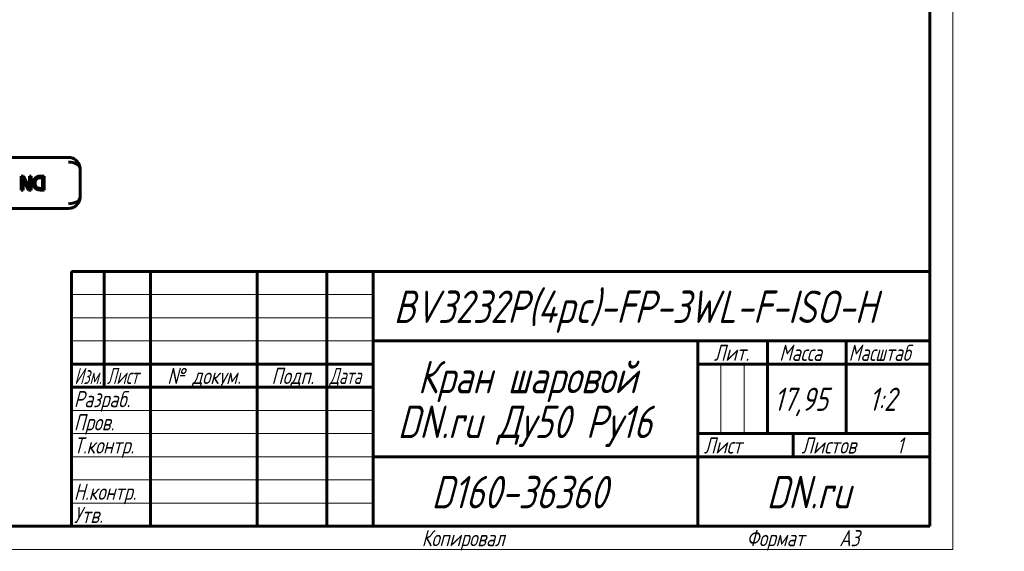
# Model space of a CAD drawing. Header units: millimetres. Extents: x 0 to 431, y 0 to 297.
# Tile 4 of 5: x 219 to 431, y 0 to 114. Entities that reach past the tile are written whole.
import ezdxf

# ---------------------------------------------------------------- set-up
doc = ezdxf.new("R2010")
doc.units = ezdxf.units.MM
doc.linetypes.add('K5LT_BASIC', pattern=[0])
doc.linetypes.add('K5LT_THIN', pattern=[0])
doc.layers.add('Системный слой (1)', color=251, linetype='Continuous', true_color=0x6c6c6c)
doc.styles.add('KTEXTSTYLE', font='txt', dxfattribs={"width": 0.96, "height": 5})

# ---------------------------------------------------------------- blocks, each defined once
blk = doc.blocks.new('U56')
at = {"color": 7, "linetype": 'K5LT_THIN', "lineweight": 18, "true_color": 0xffffff}
for p, q in [((420, 297), (420, 0)), ((230, 55), (295, 55)), ((230, 50), (295, 50)), ((230, 45), (295, 45)), ((369.96, 25), (369.96, 40)), ((374.98, 25), (374.98, 40)), ((230, 30), (295, 30)), ((230, 25), (295, 25)), ((230, 20), (295, 20)), ((230, 15), (295, 15)), ((230, 10), (295, 10)), ((420, 0), (0, 0))]:
    blk.add_line(p, q, dxfattribs=at)
at = {"color": 143, "linetype": 'K5LT_BASIC', "lineweight": 60, "true_color": 0x33acca}
for p, q in [((415, 292), (415, 5)), ((230, 60), (415, 60)), ((230, 5), (230, 60)), ((237, 35), (237, 60)), ((247, 5), (247, 60)), ((270, 5), (270, 60)), ((285, 5), (285, 60)), ((295, 5), (295, 60)), ((295, 45), (415, 45)), ((365, 5), (365, 45)), ((380, 25), (380, 45)), ((397, 25), (397, 45)), ((230, 40), (295, 40)), ((365, 40), (380, 40)), ((380, 40), (415, 40)), ((230, 35), (295, 35)), ((365, 25), (415, 25)), ((385.57, 20), (385.57, 25)), ((295, 20), (365, 20)), ((365, 20), (415, 20)), ((415, 5), (20, 5))]:
    blk.add_line(p, q, dxfattribs=at)
at = {"color": 7, "attachment_point": 1, "style": 'KTEXTSTYLE'}
for s, insert, char_height in [('\\fArial|b0|c204|p34;\\H5.0;\\W1.000;\\Q15;\\fGOST Type AU|b0|i0|c204|p34;\\Q15;\\W0.960;\\H7.00;BV3232P(4pc)-FP-3WL-F-ISO-H', (299.46, 55.86), 7), ('\\fArial|b0|c204|p34;\\H5.0;\\W1.000;\\Q15;\\fGOST Type AU|b0|i0|c204|p34;\\Q15;\\W0.960;\\H3.50;Лит.', (368.47, 44.18), 3.5), ('\\fArial|b0|c204|p34;\\H5.0;\\W1.000;\\Q15;\\fGOST Type AU|b0|i0|c204|p34;\\Q15;\\W0.960;\\H3.50;Масса', (382.58, 44.18), 3.5), ('\\fArial|b0|c204|p34;\\H5.0;\\W1.000;\\Q15;\\fGOST Type AU|b0|i0|c204|p34;\\Q15;\\W0.926;\\H3.50;Масштаб', (397.52, 44.18), 3.5), ('\\fArial|b0|c204|p34;\\H5.0;\\W1.000;\\Q15;\\fGOST Type AU|b0|i0|c204|p34;\\Q15;\\W0.960;\\H7.00;Кран шаровой', (304.65, 40.69), 7), ('\\fArial|b0|c204|p34;\\H5.0;\\W1.000;\\Q15;\\fGOST Type AU|b0|i0|c204|p34;\\Q15;\\W0.786;\\H3.50;Изм.', (230.62, 39.18), 3.5), ('\\fArial|b0|c204|p34;\\H5.0;\\W1.000;\\Q15;\\fGOST Type AU|b0|i0|c204|p34;\\Q15;\\W0.800;\\H3.50;Лист', (237.61, 39.18), 3.5), ('\\fArial|b0|c204|p34;\\H5.0;\\W1.000;\\Q15;\\fGOST Type AU|b0|i0|c204|p34;\\Q15;\\W0.960;\\H3.50;№ докум.', (250.63, 39.18), 3.5), ('\\fArial|b0|c204|p34;\\H5.0;\\W1.000;\\Q15;\\fGOST Type AU|b0|i0|c204|p34;\\Q15;\\W0.960;\\H3.50;Подп.', (273.1, 39.18), 3.5), ('\\fArial|b0|c204|p34;\\H5.0;\\W1.000;\\Q15;\\fGOST Type AU|b0|i0|c204|p34;\\Q15;\\W0.800;\\H3.50;Дата', (285.61, 39.18), 3.5), ('\\fArial|b0|c204|p34;\\H5.0;\\W1.000;\\Q15;\\fGOST Type AU|b0|i0|c204|p34;\\Q15;\\W0.960;\\H3.50;Разраб.', (230.5, 34.18), 3.5), ('\\fArial|b0|c204|p34;\\H5.0;\\W1.000;\\Q15;\\fGOST Type AU|b0|i0|c204|p34;\\Q15;\\W0.960;17,95', (381.44, 34.9), 5), ('\\fArial|b0|c204|p34;\\H5.0;\\W1.000;\\Q15;\\fGOST Type AU|b0|i0|c204|p34;\\Q15;\\W0.960;{\\c16737820;1:2}', (401.92, 34.9), 5), ('\\fArial|b0|c204|p34;\\H5.0;\\W1.000;\\Q15;\\fGOST Type AU|b0|i0|c204|p34;\\Q15;\\W0.960;\\H7.00;DN.ru Ду50 Ру16', (300.3, 31.02), 7), ('\\fArial|b0|c204|p34;\\H5.0;\\W1.000;\\Q15;\\fGOST Type AU|b0|i0|c204|p34;\\Q15;\\W0.960;\\H3.50;Пров.', (230.5, 29.18), 3.5), ('\\fArial|b0|c204|p34;\\H5.0;\\W1.000;\\Q15;\\fGOST Type AU|b0|i0|c204|p34;\\Q15;\\W0.960;\\H3.50;Т.контр.', (230.5, 24.18), 3.5), ('\\fArial|b0|c204|p34;\\H5.0;\\W1.000;\\Q15;\\fGOST Type AU|b0|i0|c204|p34;\\Q15;\\W0.960;\\H3.50;Лист', (366.32, 24.18), 3.5), ('\\fArial|b0|c204|p34;\\H5.0;\\W1.000;\\Q15;\\fGOST Type AU|b0|i0|c204|p34;\\Q15;\\W0.960;\\H3.50;Листов', (387.36, 24.18), 3.5), ('\\fArial|b0|c204|p34;\\H5.0;\\W1.000;\\Q15;\\fGOST Type AU|b0|i0|c204|p34;\\Q15;\\W0.960;\\H3.50;1', (407.91, 24.18), 3.5), ('\\fArial|b0|c204|p34;\\H5.0;\\W1.000;\\Q15;\\fGOST Type AU|b0|i0|c204|p34;\\Q15;\\W0.960;\\H7.00;D160-36360', (307.61, 15.86), 7), ('\\fArial|b0|c204|p34;\\H5.0;\\W1.000;\\Q15;\\fGOST Type AU|b0|i0|c204|p34;\\Q15;\\W0.960;\\H7.00;DN.ru', (379.84, 15.86), 7), ('\\fArial|b0|c204|p34;\\H5.0;\\W1.000;\\Q15;\\fGOST Type AU|b0|i0|c204|p34;\\Q15;\\W0.960;\\H3.50;Н.контр.', (230.5, 14.18), 3.5), ('\\fArial|b0|c204|p34;\\H5.0;\\W1.000;\\Q15;\\fGOST Type AU|b0|i0|c204|p34;\\Q15;\\W0.960;\\H3.50;Утв.', (230.5, 9.18), 3.5), ('\\fArial|b0|c204|p34;\\H5.0;\\W1.000;\\Q15;\\fGOST Type AU|b0|i0|c204|p34;\\Q15;\\W0.960;\\H3.50;Копировал', (305.5, 4.18), 3.5), ('\\fArial|b0|c204|p34;\\H5.0;\\W1.000;\\Q15;\\fGOST Type AU|b0|i0|c204|p34;\\Q15;\\W0.960;\\H3.50;Формат', (375.5, 4.18), 3.5), ('\\fArial|b0|c204|p34;\\H5.0;\\W1.000;\\Q15;\\fGOST Type AU|b0|i0|c204|p34;\\Q15;\\W0.960;\\H3.50;A3', (395.5, 4.18), 3.5)]:
    blk.add_mtext(s, dxfattribs=dict(at, insert=insert, char_height=char_height))

msp = doc.modelspace()

# ---------------------------------------------------------------- linework, layer by layer
at = {"layer": 'Системный слой (1)', "color": 143, "linetype": 'K5LT_BASIC', "lineweight": 60, "true_color": 0x33acca}
for p, q in [((229.3515, 84.5826), (149.4048, 84.5826)), ((231.8515, 76.0826), (231.8515, 82.0826)), ((219.1626, 80.5517), (219.61, 80.5517)), ((219.1626, 77.5517), (219.1626, 80.5517)), ((220.7429, 77.5517), (219.5346, 79.9269)), ((219.5346, 79.9269), (219.5346, 77.5517)), ((219.61, 80.5517), (220.9374, 77.965)), ((220.9374, 77.965), (220.9374, 80.5517)), ((220.9374, 80.5517), (221.3093, 80.5517)), ((221.3093, 80.5517), (221.3093, 77.5517)), ((223.7088, 80.2065), (223.4049, 80.2065)), ((223.4171, 80.5517), (224.1075, 80.5517)), ((223.7088, 77.8969), (223.7088, 80.2065)), ((224.1075, 80.5517), (224.1075, 77.5517)), ((219.5346, 77.5517), (219.1626, 77.5517)), ((221.3093, 77.5517), (220.7429, 77.5517)), ((223.4049, 77.8969), (223.7088, 77.8969)), ((224.1075, 77.5517), (223.4244, 77.5517)), ((149.4048, 73.5826), (229.3515, 73.5826))]:
    msp.add_line(p, q, dxfattribs=at)
for centre, start, end in [((229.3515, 82.0826), 30.726445, 90), ((229.3515, 76.0826), 270, 326.993909)]:
    msp.add_arc(centre, 2.5, start, end, dxfattribs=at)
for centre, major_axis, start_param, end_param in [((229.3515, 82.0826), (-2.5, 0), 3.14159265, 4.71238898), ((229.3515, 76.0826), (2.5, 0), 4.71238898, 6.28318531)]:
    msp.add_ellipse(centre, major_axis=major_axis, ratio=0.6, start_param=start_param, end_param=end_param, dxfattribs=at)
for points, knots in [([(231.4471, 83.4441), (231.4553, 83.4314), (231.4635, 83.4185), (231.4891, 83.3772), (231.5062, 83.3484), (231.5539, 83.2641), (231.5831, 83.2078), (231.6522, 83.0613), (231.6888, 82.97), (231.7308, 82.8456), (231.741, 82.8132), (231.7525, 82.7739), (231.7545, 82.7671), (231.7583, 82.7537), (231.7601, 82.7471), (231.7656, 82.7273), (231.7691, 82.714), (231.7793, 82.6744), (231.7857, 82.648), (231.8034, 82.5689), (231.8134, 82.5161), (231.8364, 82.3699), (231.8456, 82.2764), (231.8508, 82.1498), (231.8515, 82.1162), (231.8515, 82.0826)], [0.13939623, 0.13939623, 0.13939623, 0.13939623, 0.8363774, 0.8363774, 2.36973596, 2.36973596, 5.29705685, 5.29705685, 9.89705685, 9.89705685, 11.50881808, 11.50881808, 11.84650769, 11.84650769, 12.17380673, 12.17380673, 12.82840481, 12.82840481, 14.13240567, 14.13240567, 16.73001678, 16.73001678, 21.33001678, 21.33001678, 23, 23, 23, 23]), ([(231.4995, 83.3593), (231.5062, 83.348), (231.5128, 83.3366), (231.5341, 83.2992), (231.5484, 83.2731), (231.5898, 83.1942), (231.6155, 83.1406), (231.6439, 83.0758), (231.6486, 83.0649), (231.6621, 83.0328), (231.6707, 83.0115), (231.6866, 82.9709), (231.6939, 82.9515), (231.7074, 82.9143), (231.7136, 82.8966), (231.725, 82.8626), (231.7303, 82.8464), (231.7405, 82.814), (231.7455, 82.7978), (231.7513, 82.7781), (231.7523, 82.7746), (231.7542, 82.7679), (231.7551, 82.7646), (231.7579, 82.7549), (231.7597, 82.7483), (231.7651, 82.7289), (231.7686, 82.716), (231.7786, 82.6773), (231.7848, 82.6516), (231.8021, 82.5748), (231.812, 82.5236), (231.8343, 82.3851), (231.8435, 82.2978), (231.8504, 82.1681), (231.8515, 82.1252), (231.8515, 82.0826)], [0.15610909, 0.15610909, 0.15610909, 0.15610909, 0.78054543, 0.78054543, 2.1855272, 2.1855272, 4.99549074, 4.99549074, 5.5644197, 5.5644197, 6.66313884, 6.66313884, 7.66197443, 7.66197443, 8.57000678, 8.57000678, 9.39549074, 9.39549074, 10.22097469, 10.22097469, 10.39674709, 10.39674709, 10.56186656, 10.56186656, 10.89210551, 10.89210551, 11.5472569, 11.5472569, 12.84690671, 12.84690671, 15.42490044, 15.42490044, 19.82490044, 19.82490044, 22, 22, 22, 22]), ([(231.4472, 74.7213), (231.4555, 74.7342), (231.4637, 74.747), (231.4894, 74.7885), (231.5064, 74.8172), (231.5543, 74.9017), (231.5834, 74.9582), (231.6526, 75.1048), (231.6892, 75.1961), (231.731, 75.3202), (231.7411, 75.3523), (231.7525, 75.3913), (231.7545, 75.3981), (231.7583, 75.4116), (231.7601, 75.4182), (231.7656, 75.438), (231.7691, 75.4512), (231.7793, 75.4908), (231.7857, 75.5173), (231.8034, 75.5964), (231.8134, 75.6491), (231.8364, 75.7954), (231.8456, 75.8888), (231.8508, 76.0154), (231.8515, 76.0491), (231.8515, 76.0826)], [0.13970517, 0.13970517, 0.13970517, 0.13970517, 0.838231, 0.838231, 2.37498784, 2.37498784, 5.30879634, 5.30879634, 9.90879634, 9.90879634, 11.5069497, 11.5069497, 11.8446953, 11.8446953, 12.1720486, 12.1720486, 12.82675522, 12.82675522, 14.13097228, 14.13097228, 16.72901407, 16.72901407, 21.32901407, 21.32901407, 23, 23, 23, 23])]:
    msp.add_open_spline(points, degree=3, knots=knots, dxfattribs=at)
for points in [[(221.7421, 79.0541), (221.7421, 79.465), (222.0751, 80.1262), (222.3547, 80.311)], [(222.3498, 77.7899), (222.0605, 77.982), (221.7421, 78.6165), (221.7421, 79.0541)], [(222.5759, 80.0071), (222.3668, 79.8661), (222.1578, 79.3993), (222.1578, 79.0493)], [(222.1578, 79.0493), (222.1578, 78.704), (222.3863, 78.2154), (222.6124, 78.0768)], [(222.3547, 80.311), (222.5832, 80.4544), (223.0524, 80.5517), (223.4171, 80.5517)], [(223.4049, 80.2065), (223.1399, 80.2065), (222.7388, 80.1214), (222.5759, 80.0071)], [(223.4244, 77.5517), (223.0014, 77.5517), (222.52, 77.6781), (222.3498, 77.7899)], [(222.6124, 78.0768), (222.7728, 77.982), (223.1351, 77.8969), (223.4049, 77.8969)]]:
    msp.add_open_spline(points, degree=2, dxfattribs=at)

# ---------------------------------------------------------------- block references
msp.add_blockref('U56', (0, 0))

doc.saveas('drawing.dxf')
